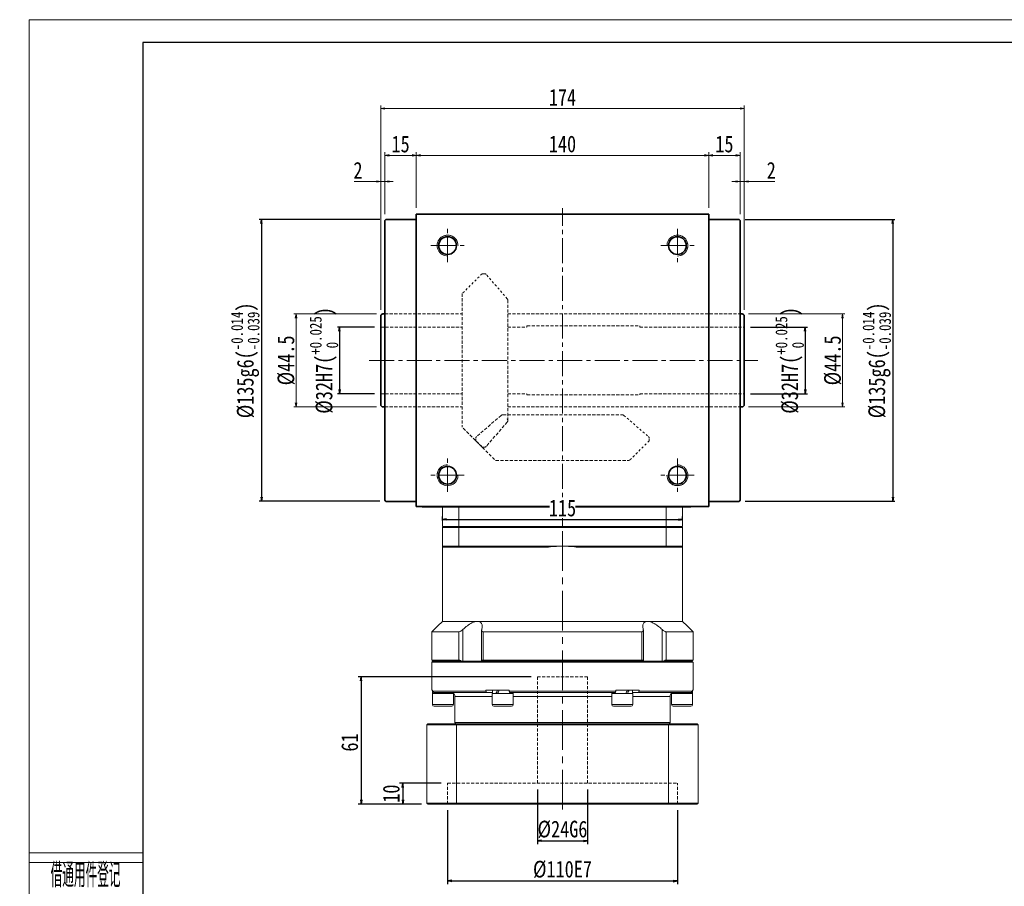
# Model space of a CAD drawing. Header units: millimetres. Extents: x -5 to 939, y 0 to 647.
# Tile 2 of 9: x -5 to 467, y 232 to 647. Entities that reach past the tile are written whole.
import ezdxf
from ezdxf.enums import TextEntityAlignment as Align

# ---------------------------------------------------------------- set-up
doc = ezdxf.new("R2010")
doc.units = ezdxf.units.MM
doc.header["$PDSIZE"] = -5
for name, pattern in [('CENTER2', [28.574999, 19.049999, -3.175, 3.175, -3.175]), ('DASHED', [0.75, 0.5, -0.25]), ('点画线', [18, 12, -2, 2, -2]), ('虚线', [2, 1, -1])]:
    doc.linetypes.add(name, pattern=pattern)
doc.layers.get('0').update_dxf_attribs({"lineweight": 18})
doc.layers.get('Defpoints').update_dxf_attribs({"lineweight": 18})
for name, color, linetype, lineweight in [('2细线层', 4, 'Continuous', 18), ('3中心线层', 1, 'CENTER2', 18), ('6文字层', 3, 'Continuous', 18), ('TEXT', 4, 'Continuous', 18), ('中心线层', 1, '点画线', 18), ('图框_外框线', 7, 'Continuous', 18), ('尺寸线层', 3, 'Continuous', 18), ('粗实线', 7, 'Continuous', 40), ('粗实线层', 7, 'Continuous', 35)]:
    doc.layers.add(name, color=color, linetype=linetype, lineweight=lineweight)
doc.styles.add('PC_TEXTSTYLE', font='isocp.shx', dxfattribs={"width": 0.707, "bigfont": 'gbcbig.shx'})
doc.styles.add('宋体', font='SimSun.ttf', dxfattribs={"width": 0.8})
doc.dimstyles.new('A水平标注$0', dxfattribs={"dimtxt": 3.5, "dimasz": 2, "dimexe": 1.5, "dimexo": 3, "dimgap": 1.1, "dimtad": 1, "dimtoh": 1, "dimdec": 4, "dimdsep": 46, "dimtxsty": '宋体', "dimblk": 'OPEN', "dimcen": 3, "dimdle": 4, "dimclrd": 3, "dimclre": 3, "dimclrt": 6, "dimadec": 0, "dimazin": 0, "dimtfac": 1, "dimtdec": 4, "dimtix": 1, "dimtmove": 0, "dimatfit": 3, "dimldrblk": 'OPEN', "dimfxl": 0, "dimtolj": 1, "dimarcsym": 0})
doc.dimstyles.new('D直径标注φ25', dxfattribs={"dimtxt": 3.5, "dimasz": 2, "dimexe": 1, "dimexo": 3, "dimtad": 1, "dimtoh": 1, "dimdec": 1, "dimdsep": 46, "dimtxsty": '宋体', "dimblk": 'OPEN', "dimcen": 3, "dimdle": 4, "dimclrd": 3, "dimclre": 3, "dimclrt": 4, "dimadec": 0, "dimazin": 0, "dimtfac": 1, "dimtdec": 1, "dimtmove": 0, "dimatfit": 0, "dimldrblk": 'OPEN', "dimfxl": 0, "dimtolj": 1, "dimarcsym": 0})

# ---------------------------------------------------------------- blocks, each defined once
blk = doc.blocks.new('_Open_0')
at = {"color": 0, "linetype": 'ByBlock', "lineweight": -2}
for p, q in [((-1, 0.17), (0, 0)), ((-1, -0.17), (0, 0)), ((0, 0), (-1, 0))]:
    blk.add_line(p, q, dxfattribs=at)
blk = doc.blocks.new('*X10')
at = {"layer": '尺寸线层', "color": 3, "lineweight": 13, "transparency": 16777216}
for p, q in [((185.27, 556.7), (185.27, 583.41)), ((187.27, 581.91), (323.27, 581.91)), ((325.27, 556.7), (325.27, 583.41))]:
    blk.add_line(p, q, dxfattribs=at)
at = {"layer": '尺寸线层', "color": 3, "lineweight": 13, "transparency": 16777216, "xscale": 2, "yscale": 2, "zscale": 2, "rotation": 180}
blk.add_blockref('_Open_0', (185.27, 581.91), dxfattribs=at)
at = {"layer": '尺寸线层', "color": 3, "lineweight": 13, "transparency": 16777216, "xscale": 2, "yscale": 2, "zscale": 2}
blk.add_blockref('_Open_0', (325.27, 581.91), dxfattribs=at)
at = {"layer": '尺寸线层', "color": 6, "transparency": 16777216, "insert": (255.27, 587.32), "char_height": 8, "width": 24.4559, "attachment_point": 5, "style": '宋体'}
blk.add_mtext('140', dxfattribs=at)
blk = doc.blocks.new('_Open')
at = {"color": 0, "linetype": 'ByBlock', "lineweight": -2}
for p, q in [((-1, 0.166667), (0, 0)), ((-1, -0.166667), (0, 0)), ((0, 0), (-1, 0))]:
    blk.add_line(p, q, dxfattribs=at)
blk = doc.blocks.new('*X11')
at = {"layer": '尺寸线层', "color": 3, "lineweight": 13, "transparency": 16777216}
for p, q in [((170.27, 553.7), (170.27, 583.41)), ((183.27, 581.91), (172.27, 581.91)), ((185.27, 556.7), (185.27, 583.41))]:
    blk.add_line(p, q, dxfattribs=at)
at = {"layer": '尺寸线层', "color": 3, "lineweight": 13, "transparency": 16777216, "xscale": 2, "yscale": 2, "zscale": 2, "rotation": 180}
blk.add_blockref('_Open_0', (170.27, 581.91), dxfattribs=at)
at = {"layer": '尺寸线层', "color": 3, "lineweight": 13, "transparency": 16777216, "xscale": 2, "yscale": 2, "zscale": 2}
blk.add_blockref('_Open_0', (185.27, 581.91), dxfattribs=at)
at = {"layer": '尺寸线层', "color": 6, "transparency": 16777216, "insert": (177.77, 587.3), "char_height": 8, "width": 15.0883, "attachment_point": 5, "style": '宋体'}
blk.add_mtext('15', dxfattribs=at)
blk = doc.blocks.new('*X12')
at = {"layer": '尺寸线层', "color": 3, "lineweight": 13, "transparency": 16777216}
for p, q in [((325.27, 556.7), (325.27, 583.41)), ((327.27, 581.91), (338.27, 581.91)), ((340.27, 553.7), (340.27, 583.41))]:
    blk.add_line(p, q, dxfattribs=at)
at = {"layer": '尺寸线层', "color": 3, "lineweight": 13, "transparency": 16777216, "xscale": 2, "yscale": 2, "zscale": 2, "rotation": 180}
blk.add_blockref('_Open_0', (325.27, 581.91), dxfattribs=at)
at = {"layer": '尺寸线层', "color": 3, "lineweight": 13, "transparency": 16777216, "xscale": 2, "yscale": 2, "zscale": 2}
blk.add_blockref('_Open_0', (340.27, 581.91), dxfattribs=at)
at = {"layer": '尺寸线层', "color": 6, "transparency": 16777216, "insert": (332.77, 587.3), "char_height": 8, "width": 15.0883, "attachment_point": 5, "style": '宋体'}
blk.add_mtext('15', dxfattribs=at)
blk = doc.blocks.new('*X13')
at = {"layer": '尺寸线层', "color": 3, "lineweight": 13, "transparency": 16777216}
for p, q in [((340.27, 553.7), (340.27, 570.91)), ((342.27, 507.95), (342.27, 570.91)), ((338.27, 569.41), (336.27, 569.41)), ((340.27, 569.41), (342.27, 569.41)), ((351.94, 569.41), (344.27, 569.41)), ((356.98, 569.41), (351.94, 569.41))]:
    blk.add_line(p, q, dxfattribs=at)
at = {"layer": '尺寸线层', "color": 3, "lineweight": 13, "transparency": 16777216, "xscale": 2, "yscale": 2, "zscale": 2}
blk.add_blockref('_Open_0', (340.27, 569.41), dxfattribs=at)
at = {"layer": '尺寸线层', "color": 3, "lineweight": 13, "transparency": 16777216, "xscale": 2, "yscale": 2, "zscale": 2, "rotation": 180}
blk.add_blockref('_Open_0', (342.27, 569.41), dxfattribs=at)
at = {"layer": '尺寸线层', "color": 6, "transparency": 16777216, "insert": (355.21, 574.77), "char_height": 8, "width": 7.0793, "attachment_point": 5, "style": '宋体'}
blk.add_mtext('2', dxfattribs=at)
blk = doc.blocks.new('*X14')
at = {"layer": '尺寸线层', "color": 3, "lineweight": 13, "transparency": 16777216}
for p, q in [((168.27, 507.95), (168.27, 570.91)), ((170.27, 553.7), (170.27, 570.91)), ((155.59, 569.41), (160.63, 569.41)), ((160.63, 569.41), (166.27, 569.41)), ((170.27, 569.41), (168.27, 569.41)), ((172.27, 569.41), (174.27, 569.41))]:
    blk.add_line(p, q, dxfattribs=at)
at = {"layer": '尺寸线层', "color": 3, "lineweight": 13, "transparency": 16777216, "xscale": 2, "yscale": 2, "zscale": 2}
blk.add_blockref('_Open_0', (168.27, 569.41), dxfattribs=at)
at = {"layer": '尺寸线层', "color": 3, "lineweight": 13, "transparency": 16777216, "xscale": 2, "yscale": 2, "zscale": 2, "rotation": 180}
blk.add_blockref('_Open_0', (170.27, 569.41), dxfattribs=at)
at = {"layer": '尺寸线层', "color": 6, "transparency": 16777216, "insert": (157.36, 574.77), "char_height": 8, "width": 7.0793, "attachment_point": 5, "style": '宋体'}
blk.add_mtext('2', dxfattribs=at)
blk = doc.blocks.new('*X25')
at = {"layer": 'Defpoints', "color": 0, "transparency": 16777216}
for p in [(168.27, 499.7), (148.57, 467.7), (168.27, 467.7)]:
    blk.add_point(p, dxfattribs=at)
at = {"layer": '尺寸线层', "color": 3, "linetype": 'Continuous', "lineweight": -2, "transparency": 16777216}
for p, q in [((165.27, 499.7), (147.57, 499.7)), ((148.57, 497.7), (148.57, 469.7)), ((165.27, 467.7), (147.57, 467.7))]:
    blk.add_line(p, q, dxfattribs=at)
at = {"layer": '尺寸线层', "color": 3, "lineweight": -2, "transparency": 16777216, "xscale": 2, "yscale": 2, "zscale": 2}
for p, rotation in [((148.57, 499.7), 90), ((148.57, 467.7), 270)]:
    blk.add_blockref('_Open', p, dxfattribs=dict(at, rotation=rotation))
at = {"layer": '尺寸线层', "color": 4, "transparency": 16777216, "insert": (141.09, 483.7), "char_height": 8, "attachment_point": 5, "rotation": 90, "style": '宋体'}
blk.add_mtext('\\A1;{\\A1;\\A1;%%C32H7({\\H0.707107x;\\S+0.025^  0;})}', dxfattribs=at)
blk = doc.blocks.new('*X26')
at = {"layer": '尺寸线层', "color": 3, "lineweight": 13, "transparency": 16777216}
for p, q in [((166.27, 505.95), (126.71, 505.95)), ((127.71, 503.95), (127.71, 463.45)), ((166.27, 461.45), (126.71, 461.45))]:
    blk.add_line(p, q, dxfattribs=at)
at = {"layer": '尺寸线层', "color": 3, "lineweight": 13, "transparency": 16777216, "xscale": 2, "yscale": 2, "zscale": 2}
for p, rotation in [((127.71, 505.95), 90), ((127.71, 461.45), 270)]:
    blk.add_blockref('_Open_0', p, dxfattribs=dict(at, rotation=rotation))
at = {"layer": '尺寸线层', "color": 4, "transparency": 16777216, "insert": (123.03, 483.7), "char_height": 8, "width": 49.3408, "attachment_point": 5, "rotation": 90, "style": '宋体'}
blk.add_mtext('%%C44.5', dxfattribs=at)
blk = doc.blocks.new('*X27')
at = {"layer": 'Defpoints', "color": 0, "transparency": 16777216}
for p in [(342.27, 499.7), (342.27, 467.7), (371.5, 467.7)]:
    blk.add_point(p, dxfattribs=at)
at = {"layer": '尺寸线层', "color": 3, "linetype": 'Continuous', "lineweight": -2, "transparency": 16777216}
for p, q in [((345.27, 499.7), (372.5, 499.7)), ((371.5, 497.7), (371.5, 469.7)), ((345.27, 467.7), (372.5, 467.7))]:
    blk.add_line(p, q, dxfattribs=at)
at = {"layer": '尺寸线层', "color": 3, "lineweight": -2, "transparency": 16777216, "xscale": 2, "yscale": 2, "zscale": 2}
for p, rotation in [((371.5, 499.7), 90), ((371.5, 467.7), 270)]:
    blk.add_blockref('_Open', p, dxfattribs=dict(at, rotation=rotation))
at = {"layer": '尺寸线层', "color": 4, "transparency": 16777216, "insert": (364.02, 483.7), "char_height": 8, "attachment_point": 5, "rotation": 90, "style": '宋体'}
blk.add_mtext('\\A1;{\\A1;\\A1;%%C32H7({\\H0.707107x;\\S+0.025^  0;})}', dxfattribs=at)
blk = doc.blocks.new('*X28')
at = {"layer": '尺寸线层', "color": 3, "lineweight": 13, "transparency": 16777216}
for p, q in [((344.27, 505.95), (390.37, 505.95)), ((389.37, 503.95), (389.37, 463.45)), ((344.27, 461.45), (390.37, 461.45))]:
    blk.add_line(p, q, dxfattribs=at)
at = {"layer": '尺寸线层', "color": 3, "lineweight": 13, "transparency": 16777216, "xscale": 2, "yscale": 2, "zscale": 2}
for p, rotation in [((389.37, 505.95), 90), ((389.37, 461.45), 270)]:
    blk.add_blockref('_Open_0', p, dxfattribs=dict(at, rotation=rotation))
at = {"layer": '尺寸线层', "color": 4, "transparency": 16777216, "insert": (384.69, 483.7), "char_height": 8, "width": 49.3408, "attachment_point": 5, "rotation": 90, "style": '宋体'}
blk.add_mtext('%%C44.5', dxfattribs=at)
blk = doc.blocks.new('*X29')
at = {"layer": 'Defpoints', "color": 0, "transparency": 16777216}
for p in [(339.77, 551.2), (339.77, 416.2), (413.43, 416.2)]:
    blk.add_point(p, dxfattribs=at)
at = {"layer": '尺寸线层', "color": 3, "linetype": 'Continuous', "lineweight": -2, "transparency": 16777216}
for p, q in [((342.77, 551.2), (414.43, 551.2)), ((413.43, 549.2), (413.43, 418.2)), ((342.77, 416.2), (414.43, 416.2))]:
    blk.add_line(p, q, dxfattribs=at)
at = {"layer": '尺寸线层', "color": 3, "lineweight": -2, "transparency": 16777216, "xscale": 2, "yscale": 2, "zscale": 2}
for p, rotation in [((413.43, 551.2), 90), ((413.43, 416.2), 270)]:
    blk.add_blockref('_Open', p, dxfattribs=dict(at, rotation=rotation))
at = {"layer": '尺寸线层', "color": 4, "transparency": 16777216, "insert": (405.7, 483.7), "char_height": 8, "attachment_point": 5, "rotation": 90, "style": '宋体'}
blk.add_mtext('\\A1;{\\A1;\\A1;%%C135g6({\\H0.707107x;\\S-0.014^ -0.039;})}', dxfattribs=at)
blk = doc.blocks.new('*X30')
at = {"layer": 'Defpoints', "color": 0, "transparency": 16777216}
for p in [(170.77, 551.2), (111.14, 416.2), (170.77, 416.2)]:
    blk.add_point(p, dxfattribs=at)
at = {"layer": '尺寸线层', "color": 3, "linetype": 'Continuous', "lineweight": -2, "transparency": 16777216}
for p, q in [((167.77, 551.2), (110.14, 551.2)), ((111.14, 549.2), (111.14, 418.2)), ((167.77, 416.2), (110.14, 416.2))]:
    blk.add_line(p, q, dxfattribs=at)
at = {"layer": '尺寸线层', "color": 3, "lineweight": -2, "transparency": 16777216, "xscale": 2, "yscale": 2, "zscale": 2}
for p, rotation in [((111.14, 551.2), 90), ((111.14, 416.2), 270)]:
    blk.add_blockref('_Open', p, dxfattribs=dict(at, rotation=rotation))
at = {"layer": '尺寸线层', "color": 4, "transparency": 16777216, "insert": (103.4, 483.7), "char_height": 8, "attachment_point": 5, "rotation": 90, "style": '宋体'}
blk.add_mtext('\\A1;{\\A1;\\A1;%%C135g6({\\H0.707107x;\\S-0.014^ -0.039;})}', dxfattribs=at)
blk = doc.blocks.new('*X31')
at = {"layer": '尺寸线层', "color": 3, "lineweight": 13, "transparency": 16777216}
for p, q in [((168.27, 507.95), (168.27, 605.82)), ((340.27, 604.32), (170.27, 604.32)), ((342.27, 507.95), (342.27, 605.82))]:
    blk.add_line(p, q, dxfattribs=at)
at = {"layer": '尺寸线层', "color": 3, "lineweight": 13, "transparency": 16777216, "xscale": 2, "yscale": 2, "zscale": 2, "rotation": 180}
blk.add_blockref('_Open_0', (168.27, 604.32), dxfattribs=at)
at = {"layer": '尺寸线层', "color": 3, "lineweight": 13, "transparency": 16777216, "xscale": 2, "yscale": 2, "zscale": 2}
blk.add_blockref('_Open_0', (342.27, 604.32), dxfattribs=at)
at = {"layer": '尺寸线层', "color": 6, "transparency": 16777216, "insert": (255.27, 609.71), "char_height": 8, "width": 24.7419, "attachment_point": 5, "style": '宋体'}
blk.add_mtext('174', dxfattribs=at)
blk = doc.blocks.new('*X32')
at = {"layer": 'Defpoints', "color": 0, "transparency": 16777216}
for p in [(312.77, 407.45), (197.77, 403.95), (312.77, 403.95)]:
    blk.add_point(p, dxfattribs=at)
at = {"layer": '尺寸线层', "color": 3, "linetype": 'Continuous', "lineweight": -2, "transparency": 16777216}
for p, q in [((197.77, 406.95), (197.77, 408.95)), ((199.77, 407.45), (310.77, 407.45)), ((312.77, 406.95), (312.77, 408.95))]:
    blk.add_line(p, q, dxfattribs=at)
at = {"layer": '尺寸线层', "color": 3, "lineweight": -2, "transparency": 16777216, "xscale": 2, "yscale": 2, "zscale": 2, "rotation": 180}
blk.add_blockref('_Open', (197.77, 407.45), dxfattribs=at)
at = {"layer": '尺寸线层', "color": 3, "lineweight": -2, "transparency": 16777216, "xscale": 2, "yscale": 2, "zscale": 2}
blk.add_blockref('_Open', (312.77, 407.45), dxfattribs=at)
at = {"layer": '尺寸线层', "color": 6, "transparency": 16777216, "insert": (255.27, 412.95), "char_height": 8, "width": 10.6056, "attachment_point": 5, "style": '宋体', "bg_fill": 3, "box_fill_scale": 1.1, "bg_fill_color": 256, "bg_fill_true_color": 13158600, "bg_fill_transparency": 0}
blk.add_mtext('\\A1;115', dxfattribs=at)
blk = doc.blocks.new('*X33')
at = {"layer": 'Defpoints', "color": 0, "transparency": 16777216}
for p in [(200.27, 271.2), (310.27, 271.2), (310.27, 234.35)]:
    blk.add_point(p, dxfattribs=at)
at = {"layer": '尺寸线层', "color": 3, "linetype": 'Continuous', "lineweight": -2, "transparency": 16777216}
for p, q in [((200.27, 268.2), (200.27, 232.85)), ((310.27, 268.2), (310.27, 232.85)), ((202.27, 234.35), (308.27, 234.35))]:
    blk.add_line(p, q, dxfattribs=at)
at = {"layer": '尺寸线层', "color": 3, "lineweight": -2, "transparency": 16777216, "xscale": 2, "yscale": 2, "zscale": 2, "rotation": 180}
blk.add_blockref('_Open', (200.27, 234.35), dxfattribs=at)
at = {"layer": '尺寸线层', "color": 3, "lineweight": -2, "transparency": 16777216, "xscale": 2, "yscale": 2, "zscale": 2}
blk.add_blockref('_Open', (310.27, 234.35), dxfattribs=at)
at = {"layer": '尺寸线层', "color": 6, "transparency": 16777216, "insert": (255.27, 239.85), "char_height": 8, "width": 55.9196, "attachment_point": 5, "style": '宋体'}
blk.add_mtext('\\A1;%%C110E7', dxfattribs=at)
blk = doc.blocks.new('*X34')
at = {"layer": 'Defpoints', "color": 0, "transparency": 16777216}
for p in [(243.27, 281.2), (267.27, 281.2), (267.27, 253.55)]:
    blk.add_point(p, dxfattribs=at)
at = {"layer": '尺寸线层', "color": 3, "linetype": 'Continuous', "lineweight": -2, "transparency": 16777216}
for p, q in [((243.27, 278.2), (243.27, 252.05)), ((267.27, 278.2), (267.27, 252.05)), ((245.27, 253.55), (265.27, 253.55))]:
    blk.add_line(p, q, dxfattribs=at)
at = {"layer": '尺寸线层', "color": 3, "lineweight": -2, "transparency": 16777216, "xscale": 2, "yscale": 2, "zscale": 2, "rotation": 180}
blk.add_blockref('_Open', (243.27, 253.55), dxfattribs=at)
at = {"layer": '尺寸线层', "color": 3, "lineweight": -2, "transparency": 16777216, "xscale": 2, "yscale": 2, "zscale": 2}
blk.add_blockref('_Open', (267.27, 253.55), dxfattribs=at)
at = {"layer": '尺寸线层', "color": 6, "transparency": 16777216, "insert": (255.27, 259.05), "char_height": 8, "width": 46.9095, "attachment_point": 5, "style": '宋体'}
blk.add_mtext('\\A1;%%C24G6', dxfattribs=at)
blk = doc.blocks.new('*X35')
at = {"layer": 'Defpoints', "color": 0, "transparency": 16777216}
for p in [(200.27, 281.2), (178.82, 271.2), (190.77, 271.2)]:
    blk.add_point(p, dxfattribs=at)
at = {"layer": '尺寸线层', "color": 3, "linetype": 'Continuous', "lineweight": -2, "transparency": 16777216}
for p, q in [((197.27, 281.2), (177.32, 281.2)), ((178.82, 279.2), (178.82, 273.2)), ((187.77, 271.2), (177.32, 271.2))]:
    blk.add_line(p, q, dxfattribs=at)
at = {"layer": '尺寸线层', "color": 3, "lineweight": -2, "transparency": 16777216, "xscale": 2, "yscale": 2, "zscale": 2}
for p, rotation in [((178.82, 281.2), 90), ((178.82, 271.2), 270)]:
    blk.add_blockref('_Open', p, dxfattribs=dict(at, rotation=rotation))
at = {"layer": '尺寸线层', "color": 6, "transparency": 16777216, "insert": (173.32, 276.2), "char_height": 8, "width": 15.9106, "attachment_point": 5, "rotation": 90, "style": '宋体'}
blk.add_mtext('\\A1;10', dxfattribs=at)
blk = doc.blocks.new('*X36')
at = {"layer": 'Defpoints', "color": 0, "transparency": 16777216}
for p in [(243.27, 332.2), (158.92, 271.2), (190.77, 271.2)]:
    blk.add_point(p, dxfattribs=at)
at = {"layer": '尺寸线层', "color": 3, "linetype": 'Continuous', "lineweight": -2, "transparency": 16777216}
for p, q in [((240.27, 332.2), (157.42, 332.2)), ((158.92, 330.2), (158.92, 273.2)), ((187.77, 271.2), (157.42, 271.2))]:
    blk.add_line(p, q, dxfattribs=at)
at = {"layer": '尺寸线层', "color": 3, "lineweight": -2, "transparency": 16777216, "xscale": 2, "yscale": 2, "zscale": 2}
for p, rotation in [((158.92, 332.2), 90), ((158.92, 271.2), 270)]:
    blk.add_blockref('_Open', p, dxfattribs=dict(at, rotation=rotation))
at = {"layer": '尺寸线层', "color": 6, "transparency": 16777216, "insert": (153.42, 300.7), "char_height": 8, "width": 16.2324, "attachment_point": 5, "rotation": 90, "style": '宋体'}
blk.add_mtext('\\A1;61', dxfattribs=at)

msp = doc.modelspace()

# ---------------------------------------------------------------- linework, layer by layer
at = {"color": 6, "linetype": '虚线', "lineweight": 18}
for p, q in [((216.77627, 525.19695), (207.27627, 515.69695)), ((216.77627, 525.19695), (218.00781, 525.19695)), ((228.84581, 513.20597), (218.76385, 524.85148)), ((229.07127, 512.57282), (229.07127, 512.45116)), ((284.07544, 457.59695), (283.74652, 457.59695)), ((284.68616, 457.35299), (296.4258, 447.18953)), ((213.77127, 445.20195), (213.77127, 446.43349)), ((296.77127, 445.20195), (287.27127, 435.70195)), ((296.77127, 445.20195), (296.77127, 446.43349))]:
    msp.add_line(p, q, dxfattribs=at)
at = {"color": 7, "linetype": 'Continuous', "lineweight": 15}
for p, q in [((197.77127, 413.69695), (197.77127, 404.19695)), ((205.57469, 413.69695), (205.57469, 404.19695)), ((304.96785, 413.69695), (304.96785, 404.19695)), ((312.77127, 404.19695), (312.77127, 413.69695)), ((197.77127, 394.69695), (197.77127, 358.69695)), ((205.57469, 394.69695), (197.77127, 394.69695)), ((198.27127, 394.19695), (205.76117, 394.19695)), ((255.27127, 394.69695), (205.57469, 394.69695)), ((205.76117, 394.19695), (247.7049, 394.19695)), ((304.96785, 394.69695), (255.27127, 394.69695)), ((262.83764, 394.19695), (304.78137, 394.19695)), ((304.78137, 394.19695), (312.27127, 394.19695)), ((312.77127, 394.69695), (304.96785, 394.69695)), ((312.77127, 394.69695), (312.77127, 358.69695)), ((214.61263, 358.69695), (197.77127, 358.69695)), ((295.92991, 358.69695), (214.61263, 358.69695)), ((312.77127, 358.69695), (295.92991, 358.69695)), ((192.77127, 353.69695), (192.77127, 340.19695)), ((205.58727, 353.69695), (192.77127, 353.69695)), ((205.58727, 353.69695), (205.58727, 340.19695)), ((207.62603, 339.69695), (207.62603, 354.84432)), ((216.56697, 354.46685), (216.56697, 339.69695)), ((293.18894, 353.69695), (217.3536, 353.69695)), ((217.3536, 340.19695), (217.3536, 353.69695)), ((293.18894, 353.69695), (293.18894, 340.19695)), ((293.97557, 354.46716), (293.97557, 339.69695)), ((302.91651, 354.84432), (302.91651, 339.69695)), ((317.77127, 353.69695), (304.95527, 353.69695)), ((304.95527, 340.19695), (304.95527, 353.69695)), ((317.77127, 353.69695), (317.77127, 340.19695)), ((205.58727, 340.19695), (192.77127, 340.19695)), ((255.27127, 339.69695), (193.27127, 339.69695)), ((193.27127, 339.69695), (206.80864, 339.69695)), ((216.60121, 339.69695), (293.94133, 339.69695)), ((293.18894, 340.19695), (217.3536, 340.19695)), ((317.27127, 339.69695), (255.27127, 339.69695)), ((303.7339, 339.69695), (317.27127, 339.69695)), ((317.77127, 340.19695), (304.95527, 340.19695)), ((192.77127, 339.19695), (192.77127, 325.69695)), ((192.77127, 339.19695), (255.27127, 339.19695)), ((255.27127, 339.19695), (317.77127, 339.19695)), ((317.77127, 339.19695), (317.77127, 325.69695)), ((192.77127, 325.69695), (193.10516, 325.69695)), ((193.10516, 325.19695), (193.10516, 325.69695)), ((218.60089, 325.69695), (218.60089, 325.19695)), ((218.60089, 325.69695), (229.77554, 325.69695)), ((221.70627, 325.69695), (221.70627, 324.09695)), ((229.77554, 325.19695), (229.77554, 325.69695)), ((280.767, 325.69695), (280.767, 325.19695)), ((280.767, 325.69695), (291.94165, 325.69695)), ((288.83627, 325.69695), (288.83627, 324.09695)), ((291.94165, 325.19695), (291.94165, 325.69695)), ((317.43738, 325.69695), (317.43738, 325.19695)), ((317.43738, 325.69695), (317.77127, 325.69695)), ((193.02127, 324.09695), (193.02127, 318.84695)), ((198.02127, 324.09695), (193.02127, 324.09695)), ((218.60089, 325.19695), (193.10516, 325.19695)), ((193.59882, 324.69695), (218.9231, 324.69695)), ((203.02127, 324.09695), (198.02127, 324.09695)), ((202.96127, 324.32201), (202.96127, 324.09695)), ((203.02127, 324.09695), (203.02127, 318.84695)), ((203.77127, 322.69695), (203.77127, 310.19695)), ((203.77127, 322.69695), (221.64627, 322.69695)), ((218.9231, 324.69695), (221.70627, 324.69695)), ((221.64627, 324.09695), (221.64627, 318.84695)), ((230.9764, 324.09695), (221.64627, 324.09695)), ((280.767, 325.19695), (229.77554, 325.19695)), ((229.94699, 324.69695), (280.59555, 324.69695)), ((231.64627, 324.09695), (230.9764, 324.09695)), ((231.58627, 324.69695), (231.58627, 324.09695)), ((231.64627, 324.09695), (231.64627, 318.84695)), ((231.64627, 322.69695), (278.89627, 322.69695)), ((231.95802, 324.69695), (232.14627, 324.69695)), ((278.39627, 324.69695), (278.58452, 324.69695)), ((278.89627, 324.09695), (278.89627, 318.84695)), ((288.89627, 324.09695), (278.89627, 324.09695)), ((278.95627, 324.69695), (278.95627, 324.09695)), ((288.83627, 324.69695), (291.61944, 324.69695)), ((288.89627, 324.09695), (288.89627, 318.84695)), ((288.89627, 322.69695), (306.77127, 322.69695)), ((291.61944, 324.69695), (316.94372, 324.69695)), ((317.43738, 325.19695), (291.94165, 325.19695)), ((306.77127, 322.69695), (306.77127, 310.19695)), ((307.52127, 324.09695), (307.52127, 318.84695)), ((317.52127, 324.09695), (307.52127, 324.09695)), ((307.58127, 324.28935), (307.58127, 324.09695)), ((317.52127, 324.09695), (317.52127, 318.84695)), ((198.02127, 318.84695), (193.02127, 318.84695)), ((193.77127, 318.09695), (198.02127, 318.09695)), ((203.02127, 318.84695), (198.02127, 318.84695)), ((198.02127, 318.09695), (202.27127, 318.09695)), ((230.9764, 318.84695), (221.64627, 318.84695)), ((222.39627, 318.09695), (230.32688, 318.09695)), ((230.32688, 318.09695), (230.89627, 318.09695)), ((231.64627, 318.84695), (230.9764, 318.84695)), ((288.89627, 318.84695), (278.89627, 318.84695)), ((279.64627, 318.09695), (288.14627, 318.09695)), ((317.52127, 318.84695), (307.52127, 318.84695)), ((308.27127, 318.09695), (316.77127, 318.09695)), ((190.27127, 309.19695), (204.46527, 309.19695)), ((190.27127, 309.19695), (190.27127, 271.69695)), ((204.63778, 309.69695), (190.77127, 309.69695)), ((306.77127, 310.19695), (203.77127, 310.19695)), ((204.46527, 309.19695), (306.07727, 309.19695)), ((204.46527, 271.69695), (204.46527, 309.19695)), ((305.90476, 309.69695), (204.63778, 309.69695)), ((319.77127, 309.69695), (305.90476, 309.69695)), ((306.07727, 309.19695), (306.07727, 271.69695)), ((306.07727, 309.19695), (320.27127, 309.19695)), ((320.27127, 271.69695), (320.27127, 309.19695)), ((204.46527, 271.69695), (190.27127, 271.69695)), ((190.77127, 271.19695), (204.63778, 271.19695)), ((306.07727, 271.69695), (204.46527, 271.69695)), ((204.63778, 271.19695), (305.90476, 271.19695)), ((305.90476, 271.19695), (319.77127, 271.19695)), ((320.27127, 271.69695), (306.07727, 271.69695))]:
    msp.add_line(p, q, dxfattribs=at)
at = {"color": 7, "linetype": 'Continuous', "lineweight": 0}
for centre, start, end in [((200.27127, 538.69695), 0, 195), ((310.27127, 538.69695), 270, 105), ((200.27127, 428.69695), 90, 285), ((310.27127, 428.69695), 180, 15)]:
    msp.add_arc(centre, 5, start, end, dxfattribs=at)
at = {"color": 6, "linetype": '虚线', "lineweight": 18}
for centre, start, end in [((218.00781, 524.19695), 40.884, 90), ((228.07127, 512.57282), 0, 40.884), ((284.03163, 456.59695), 49.116, 90), ((214.77127, 446.43349), 130.884, 180), ((295.77127, 446.43349), 0, 49.116)]:
    msp.add_arc(centre, 1, start, end, dxfattribs=at)
at = {"color": 7, "linetype": 'Continuous', "lineweight": 15}
for centre, radius, start, end in [((255.27127, 337.19695), 57.5, 90, 97.5614297), ((255.27127, 337.19695), 57.5, 82.4385703, 90), ((201.77127, 322.69695), 2, 0, 30.1681269), ((308.77127, 322.69695), 2, 149.8150812, 180), ((193.77127, 318.84695), 0.75, 180, 270), ((202.27127, 318.84695), 0.75, 270, 0), ((222.39627, 318.84695), 0.75, 180, 270), ((230.89627, 318.84695), 0.75, 270, 0), ((279.64627, 318.84695), 0.75, 180, 270), ((288.14627, 318.84695), 0.75, 270, 0), ((308.27127, 318.84695), 0.75, 180, 270), ((316.77127, 318.84695), 0.75, 270, 0)]:
    msp.add_arc(centre, radius, start, end, dxfattribs=at)
for centre, major_axis, ratio, start_param, end_param in [((198.02127, 325.69695), (0, 8.55633), 0.577350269, 1.570796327, 1.664431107), ((226.64627, 325.69695), (4.54557, 8.49348), 0.227735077, 1.692078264, 1.880181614), ((226.64627, 324.09695), (4.54557, 8.49348), 0.227735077, 1.503974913, 1.692078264), ((226.64627, 325.69695), (3.07332, 5.74255), 0.227735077, 1.692078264, 1.830810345), ((283.89627, 325.69695), (4.54557, 8.49348), 0.227735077, 4.645567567, 4.833670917), ((283.89627, 324.09695), (4.54557, 8.49348), 0.227735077, 4.833670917, 5.021774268), ((312.52127, 325.69695), (0, 8.55633), 0.577350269, 4.52428563, 4.71238898), ((198.02127, 324.09695), (0, 8.55633), 0.577350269, 1.445540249, 1.570796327), ((283.89627, 324.09695), (3.07332, 5.74255), 0.227735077, 4.833670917, 4.972402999), ((312.52127, 324.09695), (0, 8.55633), 0.577350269, 4.71238898, 4.806023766)]:
    msp.add_ellipse(centre, major_axis=major_axis, ratio=ratio, start_param=start_param, end_param=end_param, dxfattribs=at)
for points in [[(197.77127, 394.69695), (198.27127, 394.19695)], [(205.57469, 394.69695), (205.76117, 394.19695)], [(304.96785, 394.69695), (304.78137, 394.19695)], [(312.27127, 394.19695), (312.77127, 394.69695)], [(192.77127, 353.69695), (197.77127, 358.69695)], [(312.77127, 358.69695), (317.77127, 353.69695)], [(193.27127, 339.69695), (192.77127, 340.19695)], [(192.77127, 339.19695), (193.27127, 339.69695)], [(317.77127, 340.19695), (317.27127, 339.69695)], [(317.27127, 339.69695), (317.77127, 339.19695)], [(193.10516, 325.19695), (193.59882, 324.69695)], [(218.9231, 324.69695), (218.60089, 325.19695)], [(229.77554, 325.19695), (229.94699, 324.69695)], [(280.59555, 324.69695), (280.767, 325.19695)], [(291.94165, 325.19695), (291.61944, 324.69695)], [(316.94372, 324.69695), (317.43738, 325.19695)], [(190.27127, 309.19695), (190.77127, 309.69695)], [(204.27127, 309.69695), (203.77127, 310.19695)], [(204.63778, 309.69695), (204.46527, 309.19695)], [(306.07727, 309.19695), (305.90476, 309.69695)], [(306.77127, 310.19695), (306.27127, 309.69695)], [(319.77127, 309.69695), (320.27127, 309.19695)], [(190.77127, 271.19695), (190.27127, 271.69695)], [(204.46527, 271.69695), (204.63778, 271.19695)], [(305.90476, 271.19695), (306.07727, 271.69695)], [(320.27127, 271.69695), (319.77127, 271.19695)]]:
    msp.add_open_spline(points, degree=1, dxfattribs=at)
for points, knots in [([(214.61263, 358.69695), (214.21111, 358.65859), (213.37996, 358.57918), (212.04772, 358.02516), (210.82251, 357.33696), (209.33442, 356.33518), (208.315, 355.44556), (207.62603, 354.84432)], [0, 0, 0, 0, 1.493533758, 3.091577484, 4.322036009, 5.554470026, 8.123989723, 8.123989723, 8.123989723, 8.123989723]), ([(216.61799, 354.84432), (216.66947, 355.07758), (216.77285, 355.54595), (216.82768, 356.26548), (216.77188, 356.9937), (216.56007, 357.63013), (216.21575, 358.12048), (215.79735, 358.44275), (215.28876, 358.63846), (214.88289, 358.69442), (214.64472, 358.69665), (214.61263, 358.69695)], [0, 0, 0, 0, 0.626246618, 1.257495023, 2.032414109, 2.823629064, 3.42820033, 4.048095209, 4.555440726, 5.077036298, 5.158257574, 5.158257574, 5.158257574, 5.158257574]), ([(295.92991, 358.69695), (295.7491, 358.68779), (295.38289, 358.66924), (294.91396, 358.51892), (294.51252, 358.27969), (294.142, 357.89684), (293.85885, 357.33986), (293.71968, 356.59384), (293.73158, 355.75614), (293.8599, 355.14983), (293.92455, 354.84432)], [0, 0, 0, 0, 0.468845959, 0.949596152, 1.451964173, 1.965089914, 2.734777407, 3.526210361, 4.335728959, 5.157885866, 5.157885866, 5.157885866, 5.157885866]), ([(302.91651, 354.84432), (302.38981, 355.30929), (301.53821, 356.06107), (300.24849, 356.99307), (299.21982, 357.63275), (298.25294, 358.12179), (297.18488, 358.53964), (296.40465, 358.69254), (295.96237, 358.69665), (295.92991, 358.69695)], [0, 0, 0, 0, 1.980910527, 3.202878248, 4.450542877, 5.416537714, 6.381330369, 7.998144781, 8.126222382, 8.126222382, 8.126222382, 8.126222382]), ([(207.62603, 354.84432), (207.36738, 354.62281), (206.94057, 354.25728), (206.31379, 353.89391), (205.87785, 353.72228), (205.67309, 353.70443), (205.58727, 353.69695)], [0, 0, 0, 0, 0.923658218, 1.524159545, 2.020218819, 2.378137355, 2.378137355, 2.378137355, 2.378137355]), ([(217.3536, 353.69695), (217.28535, 353.70026), (217.14651, 353.70699), (216.9738, 353.76024), (216.83032, 353.84154), (216.70694, 353.96107), (216.61414, 354.12586), (216.56544, 354.33949), (216.56309, 354.5803), (216.59958, 354.7558), (216.61799, 354.84432)], [0, 0, 0, 0, 0.165195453, 0.336098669, 0.501143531, 0.67031152, 0.899665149, 1.135559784, 1.381616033, 1.632058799, 1.632058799, 1.632058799, 1.632058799]), ([(293.92455, 354.84432), (293.94631, 354.73412), (293.99045, 354.51055), (293.9645, 354.24337), (293.88561, 354.03768), (293.78092, 353.8993), (293.64314, 353.79598), (293.49636, 353.73531), (293.34255, 353.70246), (293.24045, 353.6988), (293.18894, 353.69695)], [0, 0, 0, 0, 0.312581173, 0.634124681, 0.837734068, 1.046108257, 1.214079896, 1.386575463, 1.508153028, 1.631948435, 1.631948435, 1.631948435, 1.631948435]), ([(304.95527, 353.69695), (304.8346, 353.71094), (304.5938, 353.73884), (304.08759, 353.96636), (303.50402, 354.33381), (303.11662, 354.67044), (302.91651, 354.84432)], [0, 0, 0, 0, 0.48914015, 0.976123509, 1.653805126, 2.377879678, 2.377879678, 2.377879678, 2.377879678]), ([(205.58727, 340.19695), (205.70781, 340.18279), (205.94836, 340.15452), (206.38697, 339.96081), (206.67175, 339.78261), (206.80864, 339.69695)], [0, 0, 0, 0, 0.457440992, 0.912864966, 1.334419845, 1.334419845, 1.334419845, 1.334419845]), ([(216.60121, 339.69695), (216.64957, 339.80773), (216.73849, 340.0114), (217.02481, 340.17273), (217.25792, 340.1899), (217.3536, 340.19695)], [0, 0, 0, 0, 0.4023771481, 0.7397651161, 0.974629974, 0.974629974, 0.974629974, 0.974629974]), ([(293.18894, 340.19695), (293.32277, 340.18279), (293.58984, 340.15452), (293.83511, 339.96081), (293.90685, 339.78261), (293.94133, 339.69695)], [0, 0, 0, 0, 0.33430891, 0.6671437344, 0.9752262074, 0.9752262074, 0.9752262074, 0.9752262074]), ([(303.7339, 339.69695), (303.91387, 339.80773), (304.24476, 340.0114), (304.67289, 340.17273), (304.8731, 340.1899), (304.95527, 340.19695)], [0, 0, 0, 0, 0.551089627, 1.013171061, 1.334838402, 1.334838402, 1.334838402, 1.334838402]), ([(203.50104, 323.70378), (203.49834, 323.7116), (203.48955, 323.73713), (203.11842, 324.29681), (202.51116, 324.65015), (202.0463, 324.6865), (201.91265, 324.69695)], [0, 0, 0, 0, 0.326549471, 1.065534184, 1.708406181, 1.967821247, 1.967821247, 1.967821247, 1.967821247]), ([(231.58627, 324.55582), (231.62213, 324.57658), (231.78682, 324.67191), (231.88288, 324.68596), (231.95802, 324.69695)], [0, 0, 0, 0, 0.0872534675, 0.4007646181, 0.4007646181, 0.4007646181, 0.4007646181]), ([(278.58452, 324.69695), (278.67051, 324.6852), (278.75967, 324.67302), (278.94953, 324.56411), (278.95627, 324.56024)], [0, 0, 0, 0, 0.3845346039, 0.3986983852, 0.3986983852, 0.3986983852, 0.3986983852]), ([(308.62989, 324.69695), (308.44585, 324.67796), (307.90157, 324.62182), (307.41204, 324.23312), (307.12877, 323.87372), (307.01228, 323.64893), (307.03553, 323.69256), (307.04151, 323.70378)], [0, 0, 0, 0, 0.371254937, 1.097915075, 1.483628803, 1.880459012, 2.017902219, 2.017902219, 2.017902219, 2.017902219])]:
    msp.add_open_spline(points, degree=3, knots=knots, dxfattribs=at)
at = {"layer": '2细线层'}
for p, q in [((0.07034, 247.82504), (54.45285, 247.82504)), ((0.07034, 243.17927), (54.45285, 243.17927))]:
    msp.add_line(p, q, dxfattribs=at)
at = {"layer": '3中心线层', "color": 6, "linetype": 'DASHED', "ltscale": 3}
for p, q in [((207.27627, 515.69695), (207.27627, 451.69695)), ((229.07127, 454.82108), (229.07127, 512.45116)), ((170.27127, 505.94695), (207.27627, 505.94695)), ((229.07127, 505.94695), (340.27127, 505.94695)), ((168.27127, 499.69695), (207.27627, 499.69695)), ((229.07127, 499.69695), (238.27127, 499.69695)), ((238.27127, 500.19695), (238.27127, 499.69695)), ((238.27127, 500.19695), (292.27127, 500.19695)), ((292.27127, 500.19695), (292.27127, 499.69695)), ((292.27127, 499.69695), (342.27127, 499.69695)), ((168.27127, 467.69695), (207.27627, 467.69695)), ((229.07127, 467.69695), (238.27127, 467.69695)), ((238.27127, 467.19695), (238.27127, 467.69695)), ((238.27127, 467.19695), (292.27127, 467.19695)), ((292.27127, 467.69695), (342.27127, 467.69695)), ((170.27127, 461.44695), (207.27627, 461.44695)), ((225.85638, 457.35299), (214.11674, 447.18953)), ((226.4671, 457.59695), (226.79602, 457.59695)), ((226.77447, 457.59695), (283.91098, 457.59695)), ((227.12612, 457.59695), (227.21969, 457.59695)), ((229.07127, 461.44695), (340.27127, 461.44695)), ((228.84581, 454.18793), (218.76385, 442.54242)), ((229.07127, 454.79344), (229.07127, 454.94274)), ((216.77627, 442.19695), (207.27627, 451.69695)), ((213.77127, 445.20195), (223.27127, 435.70195)), ((216.77627, 442.19695), (218.00781, 442.19695)), ((218.37501, 442.19695), (218.46476, 442.19695)), ((218.54365, 442.28807), (218.46476, 442.19695)), ((223.27127, 435.70195), (287.27127, 435.70195)), ((243.27127, 332.19695), (267.27127, 332.19695)), ((243.27127, 281.19695), (243.27127, 332.19695)), ((267.27127, 281.19695), (267.27127, 332.19695)), ((200.27127, 281.19695), (310.27127, 281.19695)), ((200.27127, 271.19695), (200.27127, 281.19695)), ((310.27127, 271.19695), (310.27127, 281.19695))]:
    msp.add_line(p, q, dxfattribs=at)
for centre, start, end in [((226.51091, 456.59695), 90, 130.884), ((228.07127, 454.94274), 0, 45), ((228.07127, 454.82108), 319.116, 0), ((218.00781, 443.19695), 270, 319.116)]:
    msp.add_arc(centre, 1, start, end, dxfattribs=at)
at = {"layer": 'TEXT', "color": 6, "linetype": '虚线', "lineweight": 18}
for p, q in [((218.37501, 525.19695), (218.46476, 525.19695)), ((218.54365, 525.10583), (218.46476, 525.19695)), ((229.07127, 512.17541), (229.07127, 512.03695)), ((229.07127, 512.17541), (229.07127, 512.03695)), ((283.41642, 457.59695), (283.32285, 457.59695)), ((296.70425, 446.94846), (296.77127, 446.89044)), ((296.77127, 446.8071), (296.77127, 446.89044))]:
    msp.add_line(p, q, dxfattribs=at)
at = {"layer": '中心线层'}
for p, q in [((255.27127, 404.19695), (255.27127, 556.69695)), ((200.27127, 530.69695), (200.27127, 546.69695)), ((310.27127, 546.69695), (310.27127, 530.69695)), ((192.27127, 538.69695), (208.27127, 538.69695)), ((302.27127, 538.69695), (318.27127, 538.69695)), ((162.7203, 483.69695), (348.77675, 483.69695)), ((200.27127, 420.69695), (200.27127, 436.69695)), ((310.27127, 436.69695), (310.27127, 420.69695)), ((208.27127, 428.69695), (192.27127, 428.69695)), ((318.27127, 428.69695), (302.27127, 428.69695))]:
    msp.add_line(p, q, dxfattribs=at)
at = {"layer": '图框_外框线', "color": 3}
msp.add_lwpolyline([(0, 0), (914.80791, 0), (914.80791, 646.89988), (0, 646.89988)], close=True, dxfattribs=at)
at = {"layer": '图框_外框线', "color": 3, "lineweight": 25}
msp.add_lwpolyline([(54.45285, 10.89057), (903.91734, 10.89057), (903.91734, 636.00931), (54.45285, 636.00931)], close=True, dxfattribs=at)
at = {"layer": '粗实线', "color": 0, "lineweight": 40}
msp.add_line((188.13927, 413.69695), (316.77127, 413.69695), dxfattribs=at)
at = {"layer": '粗实线层'}
for p, q in [((185.27127, 413.69695), (185.27127, 553.69695)), ((185.27127, 553.69695), (325.27127, 553.69695)), ((325.27127, 413.69695), (325.27127, 553.69695)), ((170.77127, 551.19695), (170.27127, 550.69695)), ((170.27127, 550.69695), (170.27127, 416.69695)), ((185.27127, 551.19695), (170.77127, 551.19695)), ((325.27127, 551.19695), (339.77127, 551.19695)), ((339.77127, 551.19695), (340.27127, 550.69695)), ((340.27127, 550.69695), (340.27127, 416.69695)), ((168.27127, 504.94695), (168.27127, 462.44695)), ((168.27127, 504.94695), (168.27127, 462.44695)), ((168.27127, 504.94695), (168.27127, 462.44695)), ((168.27127, 504.94695), (168.27127, 462.44695)), ((170.27127, 505.94695), (169.27127, 505.94695)), ((170.27127, 505.94695), (169.27127, 505.94695)), ((340.27127, 505.94695), (341.27127, 505.94695)), ((340.27127, 505.94695), (341.27127, 505.94695)), ((342.27127, 504.94695), (342.27127, 462.44695)), ((342.27127, 504.94695), (342.27127, 462.44695)), ((342.27127, 504.94695), (342.27127, 462.44695)), ((342.27127, 504.94695), (342.27127, 462.44695)), ((170.27127, 461.44695), (169.27127, 461.44695)), ((170.27127, 461.44695), (169.27127, 461.44695)), ((340.27127, 461.44695), (341.27127, 461.44695)), ((340.27127, 461.44695), (341.27127, 461.44695)), ((170.77127, 416.19695), (170.27127, 416.69695)), ((185.27127, 416.19695), (170.77127, 416.19695)), ((325.27127, 416.19695), (339.77127, 416.19695)), ((339.77127, 416.19695), (340.27127, 416.69695))]:
    msp.add_line(p, q, dxfattribs=at)
at = {"layer": '粗实线层', "color": 6, "linetype": '虚线', "lineweight": 18}
msp.add_line((292.27127, 467.19695), (292.27127, 467.69695), dxfattribs=at)
at = {"layer": '粗实线层'}
msp.add_lwpolyline([(325.27127, 413.69695), (185.27127, 413.69695)], dxfattribs=at)
for centre in [(200.27127, 538.69695), (310.27127, 538.69695), (200.27127, 428.69695), (310.27127, 428.69695)]:
    msp.add_circle(centre, 4.25, dxfattribs=at)
at = {"layer": '粗实线层', "lineweight": 18}
for centre, start, end in [((200.27127, 538.69695), 0, 271.9231652), ((310.27127, 538.69695), 270, 181.9231652), ((200.27127, 428.69695), 90, 1.9231652), ((310.27127, 428.69695), 180, 91.9231652)]:
    msp.add_arc(centre, 5, start, end, dxfattribs=at)
at = {"layer": '粗实线层'}
for centre, start, end in [((169.27127, 504.94695), 90, 180), ((169.27127, 504.94695), 90, 180), ((341.27127, 504.94695), 0, 90), ((341.27127, 504.94695), 360, 90), ((169.27127, 462.44695), 180, 270), ((169.27127, 462.44695), 180, 270), ((341.27127, 462.44695), 270, 0), ((341.27127, 462.44695), 270, 0)]:
    msp.add_arc(centre, 1, start, end, dxfattribs=at)

# ---------------------------------------------------------------- texts
at = {"layer": '6文字层', "color": 3, "style": 'PC_TEXTSTYLE', "width": 0.667}
msp.add_text('借通用件登记', height=11.614435, dxfattribs=at).set_placement((26.96669, 237.68003), align=Align.MIDDLE)

# ---------------------------------------------------------------- dimensions: what is measured, and where the dimension line sits
at = {"layer": '尺寸线层'}
for base, p1, p2, picture, middle in [((168.27127, 604.32229), (342.27127, 504.94695), (168.27127, 504.94695), '*X31', (255.27127, 609.71056)), ((170.27127, 581.90979), (185.27127, 553.69695), (170.27127, 550.69695), '*X11', (177.77127, 587.29806)), ((325.27127, 581.90979), (185.27127, 553.69695), (325.27127, 553.69695), '*X10', (255.27127, 587.32041)), ((340.27127, 581.90979), (325.27127, 553.69695), (340.27127, 550.69695), '*X12', (332.77127, 587.29806))]:
    dim = msp.add_linear_dim(base=base, p1=p1, p2=p2, dimstyle='A水平标注$0', override={"dimscale": 1, "dimtxt": 8, "dimgap": 1.5, "dimsah": 1, "dimtfill": 1, "dimtzin": 8}, dxfattribs=at)
    dim.commit()
    dim.dimension.update_dxf_attribs({"geometry": picture, "text_midpoint": middle})
for base, p1, p2, picture, middle in [((168.27127, 569.40579), (170.27127, 550.69695), (168.27127, 504.94695), '*X14', (157.3635, 569.40579)), ((342.27127, 569.40579), (340.27127, 550.69695), (342.27127, 504.94695), '*X13', (355.20531, 569.40579))]:
    dim = msp.add_linear_dim(base=base, p1=p1, p2=p2, dimstyle='A水平标注$0', override={"dimscale": 1, "dimtxt": 8, "dimgap": 1.5, "dimsah": 1, "dimtfill": 1, "dimtzin": 8}, dxfattribs=at)
    dim.commit()
    dim.dimension.update_dxf_attribs({"geometry": picture, "text_midpoint": middle, "dimtype": 160})
for base, p1, p2, picture, middle in [((111.13527, 416.19695), (170.77127, 551.19695), (170.77127, 416.19695), '*X30', (103.40224, 483.69695)), ((413.43291, 416.19695), (339.77127, 551.19695), (339.77127, 416.19695), '*X29', (405.69988, 483.69695))]:
    dim = msp.add_linear_dim(base=base, p1=p1, p2=p2, angle=270, text='{\\A1;\\A1;%%C135g6({\\H0.707107x;\\S-0.014^ -0.039;})}', dimstyle='D直径标注φ25', override={"dimscale": 1, "dimtxt": 8, "dimgap": 0.5, "dimpost": '%%C<>', "dimsah": 1, "dimtp": -0.014, "dimtm": 0.039, "dimtdec": 3, "dimtfill": 0, "dimtzin": 8}, dxfattribs=at)
    dim.commit()
    dim.dimension.update_dxf_attribs({"geometry": picture, "text_midpoint": middle})
for base, p1, p2, picture, middle in [((148.57199, 467.69695), (168.27127, 499.69695), (168.27127, 467.69695), '*X25', (148.57199, 483.69695)), ((371.50265, 467.69695), (342.27127, 499.69695), (342.27127, 467.69695), '*X27', (371.50265, 483.69695))]:
    dim = msp.add_linear_dim(base=base, p1=p1, p2=p2, angle=270, text='{\\A1;\\A1;%%C32H7({\\H0.707107x;\\S+0.025^  0;})}', dimstyle='D直径标注φ25', override={"dimscale": 1, "dimtxt": 8, "dimgap": 0.5, "dimpost": '%%C<>', "dimsah": 1, "dimtp": 0.025, "dimtm": 0, "dimtdec": 3, "dimtfill": 0, "dimtzin": 8}, dxfattribs=at)
    dim.commit()
    dim.dimension.update_dxf_attribs({"geometry": picture, "text_midpoint": middle, "dimtype": 160})
for base, p1, p2, picture, middle in [((127.70613, 461.44695), (169.27127, 505.94695), (169.27127, 461.44695), '*X26', (123.02736, 483.69695)), ((389.37314, 461.44695), (341.27127, 505.94695), (341.27127, 461.44695), '*X28', (384.69437, 483.69695))]:
    dim = msp.add_linear_dim(base=base, p1=p1, p2=p2, angle=270, dimstyle='D直径标注φ25', override={"dimscale": 1, "dimtxt": 8, "dimgap": 0.5, "dimpost": '%%C<>', "dimsah": 1, "dimtfill": 1, "dimtzin": 8}, dxfattribs=at)
    dim.commit()
    dim.dimension.update_dxf_attribs({"geometry": picture, "text_midpoint": middle})
for base, p1, picture, middle in [((158.91601, 271.19695), (243.27127, 332.19695), '*X36', (158.91601, 300.69695)), ((178.81533, 271.19695), (200.27127, 281.19695), '*X35', (178.81533, 276.19695))]:
    dim = msp.add_linear_dim(base=base, p1=p1, p2=(190.77127, 271.19695), angle=90, dimstyle='A水平标注$0', override={"dimscale": 1, "dimtxt": 8, "dimgap": 1.5, "dimsah": 1, "dimtfill": 0, "dimtzin": 8}, dxfattribs=at)
    dim.commit()
    dim.dimension.update_dxf_attribs({"geometry": picture, "text_midpoint": middle, "dimtype": 160})
for base, p1, p2, text, picture, middle in [((267.27127, 253.55251), (243.27127, 281.19695), (267.27127, 281.19695), '%%C<>G6', '*X34', (255.27127, 253.55251)), ((310.27127, 234.34936), (200.27127, 271.19695), (310.27127, 271.19695), '%%C<>E7', '*X33', (255.27127, 234.34936))]:
    dim = msp.add_linear_dim(base=base, p1=p1, p2=p2, text=text, dimstyle='A水平标注$0', override={"dimscale": 1, "dimtxt": 8, "dimgap": 1.5, "dimsah": 1, "dimtfill": 0}, dxfattribs=at)
    dim.commit()
    dim.dimension.update_dxf_attribs({"geometry": picture, "text_midpoint": middle, "dimtype": 160})

# ---------------------------------------------------------------- next in the draw order: dimensions: what is measured, and where the dimension line sits
dim = msp.add_linear_dim(base=(312.77127, 407.45076), p1=(197.77127, 403.94695), p2=(312.77127, 403.94695), dimstyle='A水平标注$0', override={"dimtxt": 8, "dimgap": 1.5, "dimsah": 1, "dimtfill": 1}, dxfattribs=at)
dim.commit()
dim.dimension.update_dxf_attribs({"geometry": '*X32', "text_midpoint": (255.27127, 412.95076)})

# ---------------------------------------------------------------- next in the draw order: linework, layer by layer
at = {"color": 7, "linetype": 'Continuous', "lineweight": 15}
for p, q in [((312.77127, 404.19695), (197.77127, 404.19695)), ((197.77127, 403.69695), (205.57469, 403.69695)), ((197.77127, 403.69695), (197.77127, 394.69695)), ((205.76117, 404.19695), (198.27127, 404.19695)), ((205.57469, 403.69695), (304.96785, 403.69695)), ((205.57469, 394.69695), (205.57469, 403.69695)), ((304.78137, 404.19695), (205.76117, 404.19695)), ((312.27127, 404.19695), (304.78137, 404.19695)), ((304.96785, 403.69695), (304.96785, 394.69695)), ((304.96785, 403.69695), (312.77127, 403.69695)), ((312.77127, 394.69695), (312.77127, 403.69695))]:
    msp.add_line(p, q, dxfattribs=at)
for points in [[(197.77127, 403.69695), (198.27127, 404.19695)], [(205.57469, 403.69695), (205.76117, 404.19695)], [(304.96785, 403.69695), (304.78137, 404.19695)], [(312.27127, 404.19695), (312.77127, 403.69695)]]:
    msp.add_open_spline(points, degree=1, dxfattribs=at)
at = {"layer": '3中心线层'}
msp.add_line((255.27127, 268.58026), (255.27127, 404.19695), dxfattribs=at)

doc.saveas('drawing.dxf')
